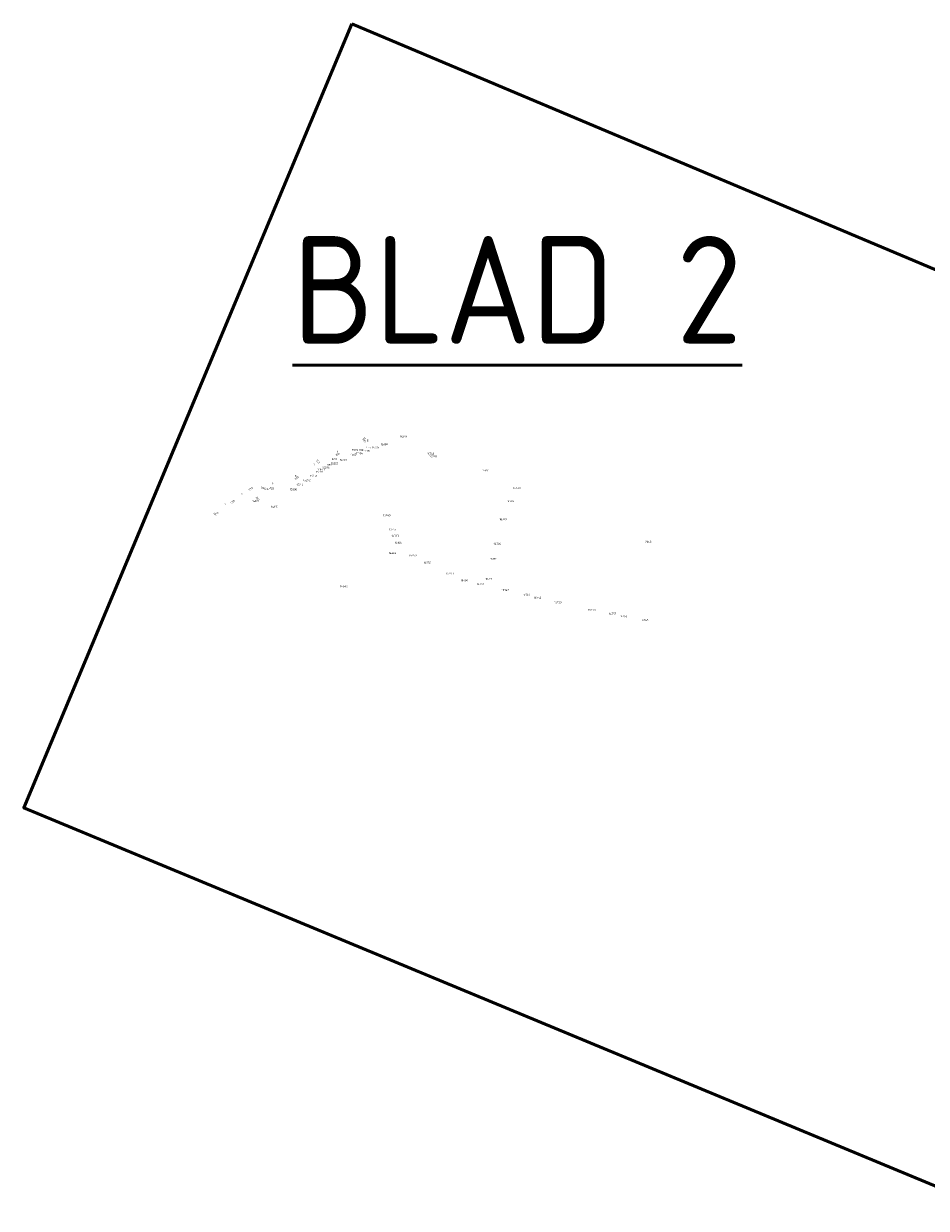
# Model space of a CAD drawing. Header units: metres. Extents: x 0 to 94175, y 0 to 466755.
# Tile 2 of 9: x 89712 to 90551, y 465654 to 466755. Entities that reach past the tile are written whole.
import ezdxf

# ---------------------------------------------------------------- set-up
doc = ezdxf.new("R2010")
doc.units = ezdxf.units.M
for name, color, linetype in [('141020_OPGAHEESTR_RAND_GRASVERH_MText', 7, 'CONTINUOUS'), ('OEG_CAD_BOOM_RHIJNVAERT_2023-0116_MText', 7, 'CONTINUOUS'), ('OEG_CAD_GRAS_RIJNVAERT_2023-0116_MText', 7, 'CONTINUOUS'), ('OEG_CAD_OPGAANDE HEESTERS_RHIJNVAERT_2023-0116_MText', 7, 'CONTINUOUS')]:
    doc.layers.add(name, color=color, linetype=linetype)
doc.layers.add('Kader_A0', color=4, linetype='CONTINUOUS', lineweight=50)
doc.styles.add('Leiden', font='isocp.shx')

msp = doc.modelspace()

# ---------------------------------------------------------------- linework, layer by layer
at = {"layer": 'Kader_A0', "flags": 128}
msp.add_lwpolyline([(90017.3, 466755.3), (91070.3, 466311.6), (90789.2, 465654.2), (90617.2, 465723.3), (90595.7, 465659.8), (89712.3, 466026.6)], close=True, dxfattribs=at)

# ---------------------------------------------------------------- texts
at = {"layer": '141020_OPGAHEESTR_RAND_GRASVERH_MText', "color": 0, "char_height": 1.8, "attachment_point": 8, "style": 'Leiden'}
for s, insert, rotation in [('251', (90029.2, 466368.4), 44.782), ('254', (90004.5, 466354.3), 24.3586), ('253', (89984.9, 466347.9), 305.6689), ('249', (89966.4, 466332.4), 33.3943), ('255', (89923.9, 466322.3), 34.4143), ('252', (89934.6, 466322.9), 351.4919), ('252', (89942.6, 466322.6), 348.5617), ('255', (89907.1, 466310.2), 35.8853), ('207', (89928.9, 466313.4), 305.5687), ('250', (89892.1, 466299.2), 41.4202)]:
    msp.add_mtext(s, dxfattribs=dict(at, insert=insert, rotation=rotation))
at = {"layer": 'Kader_A0', "insert": (89962, 466558), "char_height": 100, "width": 413.994, "attachment_point": 1, "style": 'Leiden'}
msp.add_mtext('{\\LBLAD 2}', dxfattribs=at)
at = {"layer": 'OEG_CAD_BOOM_RHIJNVAERT_2023-0116_MText', "color": 0, "char_height": 1.8, "style": 'Leiden'}
for s, insert, attachment_point in [('15248', (90061.8, 466371.6), 4), ('7929', (90022.8, 466358.1), 9), ('11184', (90021.3, 466356), 4), ('2981', (90023.6, 466358.1), 7), ('15315', (90027.9, 466358.3), 4), ('435', (90030.6, 466360.5), 7), ('15378', (90035.8, 466361.4), 4), ('15384', (90044.1, 466364.4), 4), ('16746', (90087.1, 466354.8), 7), ('3180', (89993.3, 466345.3), 4), ('15222', (89997.8, 466346.7), 4), ('2271', (90001.1, 466349.9), 8), ('15359', (90005.8, 466349.9), 4), ('15621', (90016.1, 466354.8), 4), ('16748', (90089.3, 466353.2), 4), ('15358', (89978.2, 466335.1), 4), ('15382', (89983.8, 466338.8), 4), ('11843', (89985.4, 466341), 4), ('15376', (89989.8, 466342.7), 4), ('15208', (89959.6, 466322.5), 4), ('15216', (89965.9, 466326.8), 4), ('15292', (89972.1, 466331), 4), ('16756', (90161.1, 466311.5), 4), ('16740', (90046.4, 466298.3), 4), ('16749', (90154.4, 466294.7), 4), ('16754', (90051.7, 466285.2), 4), ('16760', (90149.1, 466272), 4), ('16759', (90070.6, 466261), 4), ('16751', (90145.6, 466257.8), 4), ('16752', (90084.1, 466254.3), 4), ('16743', (90105, 466244.3), 4), ('16750', (90118.5, 466238), 4), ('16753', (90133.3, 466234.4), 4), ('16741', (90141.4, 466239.3), 4), ('14646', (90006.4, 466232.3), 4), ('16747', (90156.5, 466229), 4), ('16744', (90176, 466224.5), 4), ('16742', (90186.4, 466221.9), 4), ('16739', (90205.4, 466217.5), 4), ('16758', (90236.9, 466210.5), 4), ('16757', (90256.3, 466206.9), 4), ('16755', (90266.5, 466204.6), 4), ('16745', (90286, 466201), 4)]:
    msp.add_mtext(s, dxfattribs=dict(at, insert=insert, attachment_point=attachment_point))
at = {"layer": 'OEG_CAD_GRAS_RIJNVAERT_2023-0116_MText', "color": 0, "char_height": 1.8, "attachment_point": 5, "style": 'Leiden'}
for s, insert in [('5', (90029.5, 466367.1)), ('14481', (90141.5, 466340.3)), ('6', (89943.8, 466328.2)), ('14289', (90170.5, 466323.6)), ('7', (89899.3, 466308.7)), ('14115', (89945.3, 466306.4)), ('14393', (90057.5, 466279.4)), ('14160', (90060.3, 466272.9)), ('2048', (90292.8, 466273.8)), ('14466', (90055, 466263.3))]:
    msp.add_mtext(s, dxfattribs=dict(at, insert=insert))
at = {"layer": 'OEG_CAD_OPGAANDE HEESTERS_RHIJNVAERT_2023-0116_MText', "color": 0, "char_height": 1.8, "attachment_point": 5, "style": 'Leiden'}
for s, insert in [('5', (90032, 466367.8)), ('1', (90004, 466357.5)), ('2', (89982.4, 466345.6)), ('3', (89965, 466334.9)), ('14021', (89938.1, 466322.7)), ('6', (89915, 466318.4)), ('14022', (89927.7, 466311.6)), ('4', (89889.4, 466300))]:
    msp.add_mtext(s, dxfattribs=dict(at, insert=insert))

doc.saveas('drawing.dxf')
